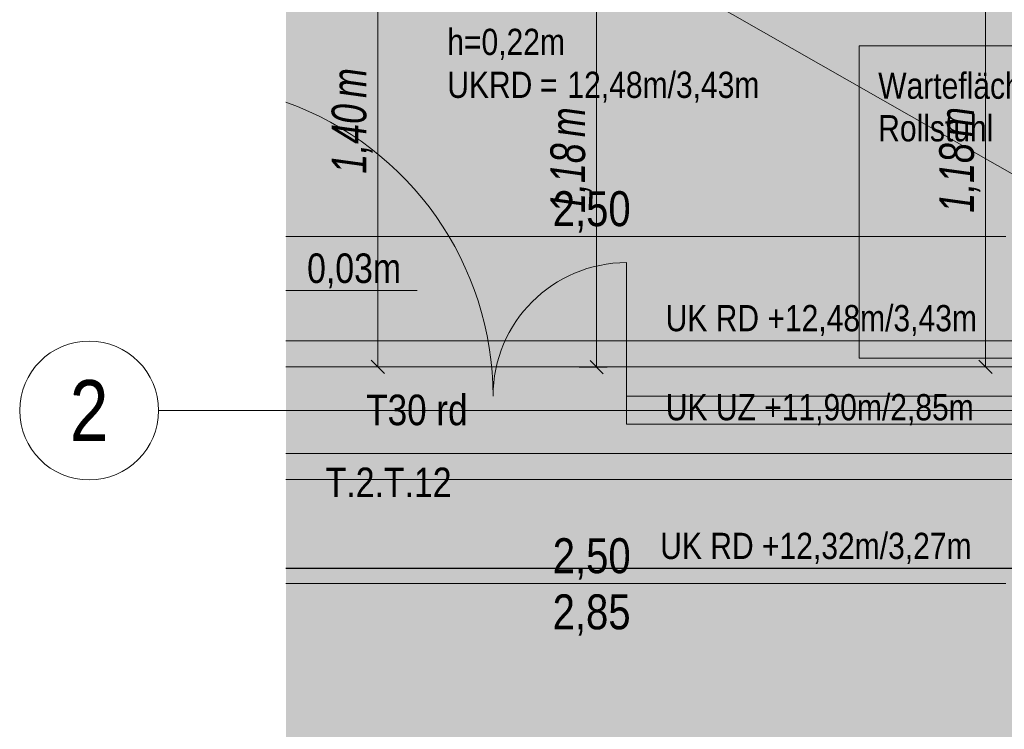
# Model space of a CAD drawing. Extents: x -620 to 3480, y 62 to 1102.
# Tile 69 of 256: x -570 to -513, y 808 to 848. Entities that reach past the tile are written whole.
import ezdxf
from ezdxf.enums import TextEntityAlignment as Align
from ezdxf.lldxf.tags import DXFTag

# ---------------------------------------------------------------- set-up
doc = ezdxf.new("R2010")
doc.units = 0
doc.layers.get('0').update_dxf_attribs({"lineweight": 13})
for name, color, linetype, lineweight, true_color in [('00_Beschriftung UZ', 3, 'Continuous', 13, 0x00ff00), ('30 -34 Innenwände- 4 Türen_Fenster', 7, 'Continuous', 15, 0x9955ff), ('30 -35 Decken- 1 Konstruktion-Träger- Stahlbeton', 7, 'grob-A06G9SLJ8I', 13, 0x33aa00), ('30 -35 Decken- 11 Durchbruch', 5, 'Continuous', 15, 0x0000ff), ('30 -35 Decken- 2.1 Treppen Innen 2D', 7, 'Continuous', 9, 0x599559), ('70 -72 Beschriftung- 1 Beschriftung allgemein', 7, 'Continuous', 9, 0xff6633), ('70 -72 Beschriftung- 2 Beschriftung Bauteile', 7, 'Continuous', 9, 0x9999ff), ('70 -76 Bemaßung- 2 Allgemein', 9, 'Continuous', 5, 0x808080), ('E_Aussparung Bemaßung', 5, 'Continuous', 9, 0x0000ff), ('E_Leerrohr_Detailnummer', 1, 'Continuous', 25, 0xff0000), ('iwb_Layout BA_Markierung', 7, 'Continuous', 9, 0xbadcdc), ('iwb_Schraffur_Unterzug', 7, 'Continuous', 5, 0xffffcc)]:
    doc.layers.add(name, color=color, linetype=linetype, lineweight=lineweight, true_color=true_color)
for name, color, linetype, lineweight in [('70 -71 Achsen- 1 Gebäudeachsen', 7, 'STRICHPUNKT2-A06G9SLK8I', 18), ('iwb_Layout Achsbezeichung', 7, 'Continuous', 13), ('Keine', 7, 'Continuous', 9)]:
    doc.layers.add(name, color=color, linetype=linetype, lineweight=lineweight)
doc.styles.get("Standard").update_dxf_attribs({"font": 'ARIALN.TTF'})
tags = doc.linetypes.add('grob-A06G9SLJ8I', pattern=[14, 3, -8, 3]).pattern_tags.tags
tags[8:9] = [DXFTag(74, 4), DXFTag(75, 0), DXFTag(340, '0'), DXFTag(46, 0.0), DXFTag(50, 0.0), DXFTag(44, 0.0), DXFTag(45, 0.0)]
tags[6:7] = [DXFTag(74, 4), DXFTag(75, 0), DXFTag(340, '0'), DXFTag(46, 0.0), DXFTag(50, 0.0), DXFTag(44, 0.0), DXFTag(45, 0.0)]
tags[4:5] = [DXFTag(74, 4), DXFTag(75, 0), DXFTag(340, '0'), DXFTag(46, 0.0), DXFTag(50, 0.0), DXFTag(44, 0.0), DXFTag(45, 0.0)]
tags = doc.linetypes.add('STRICHPUNKT2', pattern=[12.7, 6.35, -3.175, 0, -3.175]).pattern_tags.tags
tags[10:11] = [DXFTag(74, 4), DXFTag(75, 0), DXFTag(340, '0'), DXFTag(46, 0.0), DXFTag(50, 0.0), DXFTag(44, 0.0), DXFTag(45, 0.0)]
tags[8:9] = [DXFTag(74, 4), DXFTag(75, 0), DXFTag(340, '0'), DXFTag(46, 0.0), DXFTag(50, 0.0), DXFTag(44, 0.0), DXFTag(45, 0.0)]
tags[6:7] = [DXFTag(74, 4), DXFTag(75, 0), DXFTag(340, '0'), DXFTag(46, 0.0), DXFTag(50, 0.0), DXFTag(44, 0.0), DXFTag(45, 0.0)]
tags[4:5] = [DXFTag(74, 4), DXFTag(75, 0), DXFTag(340, '0'), DXFTag(46, 0.0), DXFTag(50, 0.0), DXFTag(44, 0.0), DXFTag(45, 0.0)]
tags = doc.linetypes.add('STRICHPUNKT2-A06G9SLK8I', pattern=[12.7, 6.35, -3.175, 0, -3.175]).pattern_tags.tags
tags[10:11] = [DXFTag(74, 4), DXFTag(75, 0), DXFTag(340, '0'), DXFTag(46, 0.0), DXFTag(50, 0.0), DXFTag(44, 0.0), DXFTag(45, 0.0)]
tags[8:9] = [DXFTag(74, 4), DXFTag(75, 0), DXFTag(340, '0'), DXFTag(46, 0.0), DXFTag(50, 0.0), DXFTag(44, 0.0), DXFTag(45, 0.0)]
tags[6:7] = [DXFTag(74, 4), DXFTag(75, 0), DXFTag(340, '0'), DXFTag(46, 0.0), DXFTag(50, 0.0), DXFTag(44, 0.0), DXFTag(45, 0.0)]
tags[4:5] = [DXFTag(74, 4), DXFTag(75, 0), DXFTag(340, '0'), DXFTag(46, 0.0), DXFTag(50, 0.0), DXFTag(44, 0.0), DXFTag(45, 0.0)]

# ---------------------------------------------------------------- blocks, each defined once
blk = doc.blocks.new('Polygon-A06G9SL98I')
at = {"color": 0, "linetype": 'ByBlock', "lineweight": -2, "ltscale": 0.13}
blk.add_solid([(-490.312, 86.033), (-554.534, 85.862), (-490.147, 1071.438), (-554.534, 1071.438)], dxfattribs=at)
blk = doc.blocks.new('Referenz-A06G9SLM8I')
at = {"layer": '00_Beschriftung UZ', "color": 0, "lineweight": -2}
for points in [[(-534.336, 827.234), (-533.004, 829.904), (-531.666, 827.235)], [(-534.336, 824.575), (-533.004, 821.904), (-531.666, 824.573)], [(-534.336, 819.234), (-533.004, 821.904), (-531.666, 819.235)]]:
    blk.add_solid(points, dxfattribs=at)
at = {"layer": '30 -34 Innenwände- 4 Türen_Fenster', "color": 0, "linetype": 'grob-A06G9SLJ8I', "lineweight": -2, "ltscale": 0.13}
for p, q in [((-534.904, 826.704), (-534.904, 834.404)), ((-554.534, 828.404), (-512.004, 828.404)), ((-554.534, 823.404), (-512.004, 823.404))]:
    blk.add_line(p, q, dxfattribs=at)
at = {"layer": '30 -34 Innenwände- 4 Türen_Fenster', "color": 0, "linetype": 'Continuous', "lineweight": -2, "ltscale": 0.13}
for p, q in [((-534.904, 826.704), (-512.004, 826.704)), ((-534.904, 825.104), (-534.904, 826.704)), ((-512.004, 825.104), (-534.904, 825.104))]:
    blk.add_line(p, q, dxfattribs=at)
at = {"layer": '30 -34 Innenwände- 4 Türen_Fenster', "color": 0, "linetype": 'grob-A06G9SLJ8I', "lineweight": -2, "ltscale": 0.13}
for centre, major_axis, end_param in [((-560.604, 826.704), (18, 0), 1.22684), ((-534.904, 826.704), (0, 7.7), 1.570796)]:
    blk.add_ellipse(centre, major_axis=major_axis, ratio=1, start_param=0, end_param=end_param, dxfattribs=at)
at = {"layer": '30 -35 Decken- 1 Konstruktion-Träger- Stahlbeton', "color": 0, "linetype": 'STRICHPUNKT2-A06G9SLK8I', "lineweight": -2, "ltscale": 0.13}
for p, q in [((-554.534, 829.904), (3.996, 829.904)), ((-554.534, 821.904), (3.996, 821.904))]:
    blk.add_line(p, q, dxfattribs=at)
at = {"layer": '30 -35 Decken- 11 Durchbruch', "color": 0, "linetype": 'Continuous', "lineweight": -2, "ltscale": 0.13}
blk.add_line((-554.534, 832.804), (-546.967, 832.804), dxfattribs=at)
at = {"layer": '30 -35 Decken- 2.1 Treppen Innen 2D', "color": 0, "lineweight": -2}
blk.add_line((-554.534, 828.404), (-489.504, 828.404), dxfattribs=at)
at = {"layer": '30 -35 Decken- 2.1 Treppen Innen 2D', "color": 0, "linetype": 'grob-A06G9SLJ8I', "lineweight": -2, "ltscale": 0.13}
blk.add_line((-489.504, 828.404), (-554.534, 828.404), dxfattribs=at)
at = {"layer": '70 -71 Achsen- 1 Gebäudeachsen', "color": 0, "linetype": 'STRICHPUNKT2-A06G9SLK8I', "lineweight": -2, "ltscale": 0.13}
blk.add_line((-554.534, 825.884), (92.907, 825.884), dxfattribs=at)
at = {"layer": '70 -72 Beschriftung- 1 Beschriftung allgemein', "color": 0, "linetype": 'grob-A06G9SLJ8I', "lineweight": -2, "ltscale": 0.13}
blk.add_line((-484.52, 823.404), (-554.534, 863.42), dxfattribs=at)
at = {"layer": '70 -72 Beschriftung- 2 Beschriftung Bauteile', "color": 0, "linetype": 'grob-A06G9SLJ8I', "lineweight": -2, "ltscale": 0.13}
for p, q in [((-521.504, 828.904), (-521.504, 846.904)), ((-521.504, 846.904), (-491.504, 846.904)), ((-491.504, 828.904), (-521.504, 828.904))]:
    blk.add_line(p, q, dxfattribs=at)
at = {"layer": '70 -76 Bemaßung- 2 Allgemein', "color": 0, "linetype": 'Continuous', "lineweight": -2, "ltscale": 0.13}
for p, q in [((-513.064, 835.904), (-554.534, 835.904)), ((-513.064, 815.904), (-554.534, 815.904))]:
    blk.add_line(p, q, dxfattribs=at)
at = {"layer": '00_Beschriftung UZ', "color": 0, "linetype": 'ByBlock', "lineweight": -2, "ltscale": 0.13, "char_height": 1.51033, "attachment_point": 1}
for s, insert in [('{\\fArial Narrow;UK RD +12,48m/3,43m}', (-532.658, 831.961)), ('{\\fArial Narrow;UK UZ +11,90m/2,85m}', (-532.649, 826.827)), ('{\\fArial Narrow;UK RD +12,32m/3,27m}', (-532.969, 818.835))]:
    blk.add_mtext(s, dxfattribs=dict(at, insert=insert))
at = {"layer": '30 -35 Decken- 11 Durchbruch', "color": 0, "linetype": 'Continuous', "lineweight": -2, "ltscale": 0.13, "insert": (-553.313, 834.933), "char_height": 1.7, "attachment_point": 1}
blk.add_mtext('{\\fArial Narrow;0,03m}', dxfattribs=at)
at = {"layer": '70 -72 Beschriftung- 1 Beschriftung allgemein', "color": 0, "linetype": 'Continuous', "lineweight": -2, "ltscale": 0.13, "char_height": 1.51033, "attachment_point": 1}
for s, insert in [('{\\fArial Narrow;h=0,22m}', (-545.239, 847.883)), ('{\\fArial Narrow;UKRD}', (-545.239, 845.408)), ('{\\fArial Narrow;12,48m/3,43m}', (-538.317, 845.408)), ('{\\fArial Narrow;=}', (-539.899, 845.408))]:
    blk.add_mtext(s, dxfattribs=dict(at, insert=insert))
at = {"layer": '70 -72 Beschriftung- 2 Beschriftung Bauteile', "color": 0, "linetype": 'Continuous', "lineweight": -2, "ltscale": 0.13, "char_height": 1.51033, "attachment_point": 1, "rotation": 359.9998}
for s, insert in [('{\\fArial Narrow;Wartefläche}', (-520.412, 845.357)), ('{\\fArial Narrow;Rollstuhl}', (-520.412, 842.905))]:
    blk.add_mtext(s, dxfattribs=dict(at, insert=insert))
at = {"layer": '70 -76 Bemaßung- 2 Allgemein', "color": 0, "linetype": 'Continuous', "lineweight": -2, "ltscale": 0.13, "char_height": 2.01377, "attachment_point": 1}
for s, insert in [('{\\fArial Narrow;2,50}', (-539.163, 838.52)), ('{\\fArial Narrow;2,50}', (-539.163, 818.52)), ('{\\fArial Narrow;2,85}', (-539.169, 815.286))]:
    blk.add_mtext(s, dxfattribs=dict(at, insert=insert))
at = {"layer": 'Keine', "color": 0, "linetype": 'ByBlock', "lineweight": -2, "ltscale": 0.13, "attachment_point": 1}
for s, insert, char_height in [('{\\fArial Narrow;T30 rd}', (-549.905, 826.796), 1.76205), ('{\\fArial Narrow;T.2.T.12}', (-552.243, 822.591), 1.7)]:
    blk.add_mtext(s, dxfattribs=dict(at, insert=insert, char_height=char_height))
blk = doc.blocks.new('Referenz-A06G9SLO8I')
at = {"layer": 'iwb_Schraffur_Unterzug', "linetype": 'Continuous', "ltscale": 0.13}
for points in [[(-554.534, 829.884), (3.967, 829.884), (3.967, 821.884)], [(-554.534, 829.884), (3.967, 821.884), (-554.534, 828.736)], [(-554.534, 828.736), (3.967, 821.884), (-554.534, 821.884)]]:
    blk.add_solid(points, dxfattribs=at)
blk = doc.blocks.new('Polygon-A06G9SMA8I')
at = {"color": 0, "linetype": 'ByBlock', "lineweight": -2, "ltscale": 0.25}
blk.add_line((-473.272, 816.779), (-554.534, 816.779), dxfattribs=at)
blk = doc.blocks.new('Maß-A06G9SO08I')
at = {"color": 0, "linetype": 'ByBlock', "lineweight": -2, "ltscale": 0.13}
for p, q in [((-536.033, 851.973), (-537.633, 851.973)), ((-537.015, 852.355), (-536.251, 851.591)), ((-536.633, 828.384), (-536.633, 851.973)), ((-537.015, 828.765), (-536.251, 828.002)), ((-536.033, 828.384), (-537.633, 828.384))]:
    blk.add_line(p, q, dxfattribs=at)
at = {"color": 0, "linetype": 'ByBlock', "lineweight": -2, "ltscale": 0.13, "char_height": 2, "attachment_point": 1, "rotation": 90}
for s, insert in [('{\\W0.9;\\fArial Narrow|b0|i1;m}', (-539.3, 841.637)), ('{\\W0.9;\\fArial Narrow|b0|i1;1,18 }', (-539.3, 837.269))]:
    blk.add_mtext(s, dxfattribs=dict(at, insert=insert))
blk = doc.blocks.new('Maß-A06G9STG8I')
at = {"color": 0, "linetype": 'ByBlock', "lineweight": -2, "ltscale": 0.13}
for p, q in [((-548.851, 856.093), (-549.615, 856.856)), ((-548.633, 856.475), (-550.233, 856.475)), ((-549.233, 856.475), (-549.233, 828.404)), ((-548.851, 828.022), (-549.615, 828.786)), ((-548.633, 828.404), (-550.233, 828.404))]:
    blk.add_line(p, q, dxfattribs=at)
at = {"color": 0, "linetype": 'ByBlock', "lineweight": -2, "ltscale": 0.13, "char_height": 2, "attachment_point": 1, "rotation": 90}
for s, insert in [('{\\W0.9;\\fArial Narrow|b0|i1;m}', (-551.9, 843.898)), ('{\\W0.9;\\fArial Narrow|b0|i1;1,40 }', (-551.9, 839.53))]:
    blk.add_mtext(s, dxfattribs=dict(at, insert=insert))
blk = doc.blocks.new('Maß-A06G9STI8I')
at = {"color": 0, "linetype": 'ByBlock', "lineweight": -2, "ltscale": 0.13}
for p, q in [((-513.633, 851.974), (-515.233, 851.974)), ((-513.851, 851.592), (-514.615, 852.355)), ((-514.233, 851.974), (-514.233, 828.404)), ((-513.851, 828.022), (-514.615, 828.786)), ((-514.833, 828.404), (-513.233, 828.404))]:
    blk.add_line(p, q, dxfattribs=at)
at = {"color": 0, "linetype": 'ByBlock', "lineweight": -2, "ltscale": 0.13, "char_height": 2, "attachment_point": 1, "rotation": 90}
for s, insert in [('{\\W0.9;\\fArial Narrow|b0|i1;m}', (-516.9, 841.647)), ('{\\W0.9;\\fArial Narrow|b0|i1;1,18 }', (-516.9, 837.28))]:
    blk.add_mtext(s, dxfattribs=dict(at, insert=insert))

msp = doc.modelspace()

# ---------------------------------------------------------------- linework, layer by layer
at = {"layer": 'iwb_Layout Achsbezeichung', "linetype": 'STRICHPUNKT2', "lineweight": 13, "ltscale": 0.39}
msp.add_line((-554.534, 825.884), (-561.87, 825.884), dxfattribs=at)
at = {"layer": 'iwb_Layout Achsbezeichung', "ltscale": 0.39}
msp.add_circle((-565.87, 825.884), 4, dxfattribs=at)

# ---------------------------------------------------------------- block references
at = {"color": 8, "lineweight": 13, "ltscale": 0.13, "true_color": 0x808080}
msp.add_blockref('Referenz-A06G9SLM8I', (0, 0), dxfattribs=at)
at = {"color": 8, "lineweight": 25, "ltscale": 0.25, "true_color": 0x808080}
msp.add_blockref('Referenz-A06G9SLO8I', (0, 0), dxfattribs=at)
at = {"layer": 'E_Aussparung Bemaßung', "ltscale": 0.13}
for name in ['Maß-A06G9STG8I', 'Maß-A06G9SO08I', 'Maß-A06G9STI8I']:
    msp.add_blockref(name, (0, 0), dxfattribs=at)
at = {"layer": 'E_Leerrohr_Detailnummer', "ltscale": 0.25}
msp.add_blockref('Polygon-A06G9SMA8I', (0, 0), dxfattribs=at)
at = {"layer": 'iwb_Layout BA_Markierung', "ltscale": 0.13}
msp.add_blockref('Polygon-A06G9SL98I', (0, 0), dxfattribs=at)

# ---------------------------------------------------------------- texts
at = {"layer": 'iwb_Layout Achsbezeichung', "ltscale": 0.39}
msp.add_text('2', height=3.5, dxfattribs=at).set_placement((-565.87, 825.884), align=Align.MIDDLE_CENTER)

doc.saveas('drawing.dxf')
